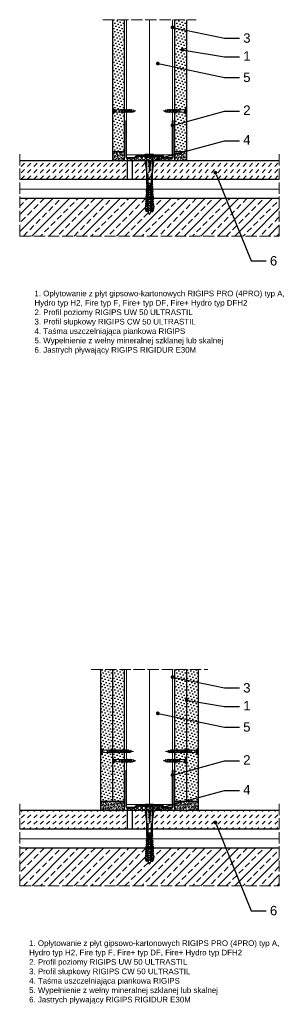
# Model space of a CAD drawing. Header units: millimetres. Extents: x 1487 to 3157, y 557 to 1604.
# Tile 1 of 3: x 1487 to 1769, y 557 to 1604. Entities that reach past the tile are written whole.
import ezdxf
from ezdxf import colors
from ezdxf.entities.mleader import LeaderData, LeaderLine
from ezdxf.math import Vec2, Vec3

# ---------------------------------------------------------------- set-up
doc = ezdxf.new("R2010")
doc.units = ezdxf.units.MM
doc.linetypes.add('ACAD_ISO02W100', pattern=[15, 12, -3])
for name, color, linetype, lineweight in [('_ISOVER WELNA', 7, 'BATTING', 9), ('_RIGIPS AKCESORIA', 7, 'Continuous', 18), ('_RIGIPS G-K', 7, 'Continuous', 25), ('_RIGIPS PROFIL', 7, 'Continuous', 18), ('KRESKOWANIE', 7, 'Continuous', 9), ('OPISY', 7, 'Continuous', 9), ('PRZERYWANA', 7, 'ACAD_ISO02W100', 9)]:
    doc.layers.add(name, color=color, linetype=linetype, lineweight=lineweight)
doc.styles.get("Standard").update_dxf_attribs({"font": 'arial.ttf'})
doc.linetypes.add('BATTING', pattern='A,0.00254,-2.54,[134,ltypeshp.shx,S=2.54,R=0,X=-2.54,Y=0],-5.08,[134,ltypeshp.shx,S=2.54,R=180,X=2.54,Y=0],-2.54', length=10.16254)

# ---------------------------------------------------------------- blocks, each defined once
blk = doc.blocks.new('TN 25')
at = {"layer": '_RIGIPS AKCESORIA'}
for p, q in [((0, -0.8), (0, 7.2)), ((0, 7.2), (0.5, 7.2)), ((0.5, 4.8), (0, 4.8)), ((0, 3.5), (1.8, 3.5)), ((0, 2.8), (1.8, 2.8)), ((0.5, 1.6), (0, 1.6)), ((0.5, 7.2), (0.5, 4.8)), ((0.5, -0.8), (0.5, 1.6)), ((1.8, 3.5), (1.8, 4.2)), ((1.8, 2.8), (1.8, 2.2)), ((3, 4.5), (8.5, 4.5)), ((7.5, 2), (3.5, 2)), ((7.1, 4.5), (7.1, 3.2)), ((8, 2), (7.1, 4.5)), ((7.1, 3.2), (7.6, 1.5)), ((7.6, 1.5), (8, 2)), ((9.4, 2), (8, 2)), ((8.5, 4.5), (8.8, 5)), ((9.6, 1.5), (8.5, 4.5)), ((8.8, 5), (9.9, 2)), ((9, 4.5), (10.1, 4.5)), ((9.9, 2), (9.6, 1.5)), ((11, 2), (9.9, 2)), ((10.1, 4.5), (10.4, 5)), ((11.2, 1.5), (10.1, 4.5)), ((10.4, 5), (11.6, 2)), ((10.6, 4.5), (11.7, 4.5)), ((11.6, 2), (11.2, 1.5)), ((12.6, 2), (11.6, 2)), ((11.7, 4.5), (12, 5)), ((12.8, 1.5), (11.7, 4.5)), ((12, 5), (13.1, 2)), ((12.2, 4.5), (13.2, 4.5)), ((13.1, 2), (12.8, 1.5)), ((14.1, 2), (13.1, 2)), ((13.2, 4.5), (13.5, 5)), ((14.3, 1.5), (13.2, 4.5)), ((13.5, 5), (14.7, 2)), ((13.7, 4.5), (14.8, 4.5)), ((14.7, 2), (14.3, 1.5)), ((15.7, 2), (14.7, 2)), ((14.8, 4.5), (15.1, 5)), ((15.9, 1.5), (14.8, 4.5)), ((15.1, 5), (16.3, 2)), ((15.3, 4.5), (16.4, 4.5)), ((16.3, 2), (15.9, 1.5)), ((17.4, 2), (16.3, 2)), ((16.4, 4.5), (16.7, 5)), ((17.6, 1.5), (16.4, 4.5)), ((16.7, 5), (17.9, 2)), ((16.9, 4.5), (18, 4.5)), ((17.9, 2), (17.6, 1.5)), ((18.9, 2), (17.9, 2)), ((18, 4.5), (18.3, 5)), ((19.1, 1.5), (18, 4.5)), ((18.3, 5), (19.5, 2)), ((18.5, 4.5), (19.7, 4.5)), ((19.5, 2), (19.1, 1.5)), ((19.5, 2), (20.6, 2)), ((19.7, 4.5), (20, 5)), ((20.8, 1.5), (19.7, 4.5)), ((20, 5), (21.1, 2)), ((20.2, 4.5), (20.7, 4.5)), ((20.7, 4.5), (22.3, 4)), ((21.1, 2), (20.8, 1.5)), ((21.1, 2), (21.8, 2.1)), ((21.8, 1.8), (21.7, 3.3)), ((21.7, 3.3), (22.1, 2.4)), ((22.1, 2.4), (21.8, 1.8)), ((22.7, 2.4), (22.1, 2.4)), ((22.3, 4), (22.6, 4.4)), ((22.7, 2.4), (22.3, 4)), ((22.6, 4.4), (23, 2.7)), ((22.7, 3.8), (25, 3.2)), ((23, 2.7), (22.7, 2.4)), ((25, 3.2), (23, 2.7)), ((0, -0.8), (0.5, -0.8))]:
    blk.add_line(p, q, dxfattribs=at)
for centre, major_axis, ratio, start_param, end_param in [((3.1, 7.7), (0.17, 3.2), 0.826134, 1.773653, 3.180586), ((0, 0.9), (0, 3.93), 0.848176, -0.720942, -0.151112), ((3.4, -1.6), (0.28, 3.57), 0.832181, 0.035984, 1.430787), ((-2.7, 15.9), (0, 14.8), 0.848176, 3.399396, 3.475072), ((0.6, 4.6), (0, 2.81), 0.848176, 3.475072, 3.862535), ((1.7, 3.2), (0, 0.895), 0.848176, -1.552777, -0.720942), ((1.7, 3.2), (0, 0.895), 0.848176, 3.862535, 4.730408)]:
    blk.add_ellipse(centre, major_axis=major_axis, ratio=ratio, start_param=start_param, end_param=end_param, dxfattribs=at)
blk = doc.blocks.new('UW 50 ULTRASTIL')
h = blk.add_hatch()
h.set_pattern_fill('ANSI31', color=256, scale=0.5, style=0)
h.paths.add_polyline_path([(-104.5, 0.6), (-104.2, 1.2, -0.286951), (-103.3, 1.8), (-82.4, 1.8), (-76.3, 1.8, -0.286951), (-75.4, 1.2), (-75.1, 0.6, 0.286951), (-74.2, 0), (-65.6, 0, 0.414214), (-64.8, 0.8), (-64.8, 40), (-65.3, 40), (-65.3, 0.8, -0.414214), (-65.6, 0.5), (-73.8, 0.5, -0.286951), (-74.7, 1.1), (-75, 1.8, 0.286951), (-75.9, 2.3), (-103.6, 2.3, 0.286951), (-104.5, 1.8), (-104.9, 1.1, -0.286951), (-105.8, 0.5), (-114, 0.5, -0.414214), (-114.2, 0.8), (-114.2, 40), (-114.8, 40), (-114.8, 0.8, 0.414214), (-114, 0), (-105.4, 0, 0.286951)])
for p, q in [((-114.8, 0.8), (-114.8, 40)), ((-114.8, 40), (-114.2, 40)), ((-114.2, 0.8), (-114.2, 40)), ((-65.3, 0.8), (-65.3, 40)), ((-64.8, 40), (-65.3, 40)), ((-64.8, 0.8), (-64.8, 40)), ((-114, 0.5), (-105.8, 0.5)), ((-114, 0), (-105.4, 0)), ((-104.9, 1.1), (-104.5, 1.8)), ((-104.5, 0.6), (-104.2, 1.2)), ((-103.6, 2.3), (-75.9, 2.3)), ((-103.3, 1.8), (-76.3, 1.8)), ((-75.1, 0.6), (-75.4, 1.2)), ((-74.7, 1.1), (-75, 1.8)), ((-74.2, 0), (-65.6, 0)), ((-73.8, 0.5), (-65.6, 0.5))]:
    blk.add_line(p, q)
for centre, radius, start, end in [((-114, 0.8), 0.8, 180, 270), ((-114, 0.8), 0.25, 180, 270), ((-105.8, 1.6), 1, 270, 334.0435), ((-105.4, 1), 1, 270, 334.0435), ((-103.6, 1.3), 1, 90, 154.0435), ((-103.3, 0.8), 1, 90, 154.0435), ((-76.3, 0.8), 1, 25.9565, 90), ((-75.9, 1.3), 1, 25.9565, 90), ((-74.2, 1), 1, 205.9565, 270), ((-73.8, 1.6), 1, 205.9565, 270), ((-65.6, 0.8), 0.8, 270, 0), ((-65.6, 0.8), 0.25, 270, 0)]:
    blk.add_arc(centre, radius, start, end)
blk = doc.blocks.new('TN 35')
at = {"layer": '_RIGIPS AKCESORIA'}
for p, q in [((0, -0.8), (0, 7.2)), ((0, 7.2), (0.5, 7.2)), ((0.5, 4.8), (0, 4.8)), ((0, 3.5), (1.8, 3.5)), ((0, 2.8), (1.8, 2.8)), ((0.5, 1.6), (0, 1.6)), ((0.5, 7.2), (0.5, 4.8)), ((0.5, -0.8), (0.5, 1.6)), ((1.8, 3.5), (1.8, 4.2)), ((1.8, 2.8), (1.8, 2.2)), ((3, 4.5), (8.5, 4.5)), ((7.5, 2), (3.5, 2)), ((7.1, 4.5), (7.1, 3.2)), ((8, 2), (7.1, 4.5)), ((7.1, 3.2), (7.6, 1.5)), ((7.6, 1.5), (8, 2)), ((9.4, 2), (8, 2)), ((8.5, 4.5), (8.8, 5)), ((9.6, 1.5), (8.5, 4.5)), ((8.8, 5), (9.9, 2)), ((9, 4.5), (10.1, 4.5)), ((9.9, 2), (9.6, 1.5)), ((11, 2), (9.9, 2)), ((10.1, 4.5), (10.4, 5)), ((11.2, 1.5), (10.1, 4.5)), ((10.4, 5), (11.6, 2)), ((10.6, 4.5), (11.7, 4.5)), ((11.6, 2), (11.2, 1.5)), ((12.6, 2), (11.6, 2)), ((11.7, 4.5), (12, 5)), ((12.8, 1.5), (11.7, 4.5)), ((12, 5), (13.1, 2)), ((12.2, 4.5), (13.2, 4.5)), ((13.1, 2), (12.8, 1.5)), ((14.1, 2), (13.1, 2)), ((13.2, 4.5), (13.5, 5)), ((14.3, 1.5), (13.2, 4.5)), ((13.5, 5), (14.7, 2)), ((13.7, 4.5), (14.8, 4.5)), ((14.7, 2), (14.3, 1.5)), ((15.7, 2), (14.7, 2)), ((14.8, 4.5), (15.1, 5)), ((15.9, 1.5), (14.8, 4.5)), ((15.1, 5), (16.3, 2)), ((15.3, 4.5), (16.4, 4.5)), ((16.3, 2), (15.9, 1.5)), ((17.4, 2), (16.3, 2)), ((16.4, 4.5), (16.7, 5)), ((17.6, 1.5), (16.4, 4.5)), ((16.7, 5), (17.9, 2)), ((16.9, 4.5), (18, 4.5)), ((17.9, 2), (17.6, 1.5)), ((18.9, 2), (17.8, 2)), ((18, 4.5), (18.3, 5)), ((19.1, 1.5), (18, 4.5)), ((18.3, 5), (19.5, 2)), ((18.5, 4.5), (19.6, 4.5)), ((19.5, 2), (19.1, 1.5)), ((20.5, 2), (19.4, 2)), ((19.6, 4.5), (19.9, 5)), ((20.7, 1.5), (19.6, 4.5)), ((19.9, 5), (21, 2)), ((20.1, 4.5), (21.1, 4.5)), ((21, 2), (20.7, 1.5)), ((22.1, 2), (21, 2)), ((21.1, 4.5), (21.5, 5)), ((22.3, 1.5), (21.1, 4.5)), ((21.5, 5), (22.6, 2)), ((21.7, 4.5), (22.7, 4.5)), ((22.6, 2), (22.3, 1.5)), ((23.7, 2), (22.6, 2)), ((22.7, 4.5), (23, 5)), ((23.9, 1.5), (22.7, 4.5)), ((23, 5), (24.2, 2)), ((23.2, 4.5), (24.3, 4.5)), ((24.2, 2), (23.9, 1.5)), ((25.2, 2), (24.1, 2)), ((24.3, 4.5), (24.6, 5)), ((25.4, 1.5), (24.3, 4.5)), ((24.6, 5), (25.8, 2)), ((24.8, 4.5), (25.9, 4.5)), ((25.8, 2), (25.4, 1.5)), ((26.8, 2), (25.7, 2)), ((25.9, 4.5), (26.2, 5)), ((27, 1.5), (25.9, 4.5)), ((26.2, 5), (27.3, 2)), ((26.4, 4.5), (27.4, 4.5)), ((27.3, 2), (27, 1.5)), ((28.4, 2), (27.3, 2)), ((27.4, 4.5), (27.8, 5)), ((28.6, 1.5), (27.4, 4.5)), ((27.8, 5), (28.9, 2)), ((28, 4.5), (29.1, 4.5)), ((28.9, 2), (28.6, 1.5)), ((28.9, 2), (30.1, 2)), ((29.1, 4.5), (29.4, 5)), ((30.3, 1.5), (29.1, 4.5)), ((29.4, 5), (30.6, 2)), ((29.7, 4.5), (30.1, 4.5)), ((30.1, 4.5), (31.7, 4)), ((30.6, 2), (30.3, 1.5)), ((30.6, 2), (31.3, 2.1)), ((31.3, 1.8), (31.1, 3.3)), ((31.1, 3.3), (31.6, 2.4)), ((31.6, 2.4), (31.3, 1.8)), ((32.1, 2.4), (31.6, 2.4)), ((31.7, 4), (32, 4.4)), ((32.1, 2.4), (31.7, 4)), ((32, 4.4), (32.5, 2.7)), ((32.5, 2.7), (32.1, 2.4)), ((32.2, 3.8), (35, 3.2)), ((35, 3.2), (32.5, 2.7)), ((0, -0.8), (0.5, -0.8))]:
    blk.add_line(p, q, dxfattribs=at)
for centre, major_axis, ratio, start_param, end_param in [((3.1, 7.7), (0.17, 3.2), 0.826134, 1.773653, 3.180586), ((0, 0.9), (0, 3.93), 0.848176, -0.720942, -0.151112), ((3.4, -1.6), (0.28, 3.57), 0.832181, 0.035984, 1.430787), ((-2.7, 15.9), (0, 14.8), 0.848176, 3.399396, 3.475072), ((0.6, 4.6), (0, 2.81), 0.848176, 3.475072, 3.862535), ((1.7, 3.2), (0, 0.895), 0.848176, -1.552777, -0.720942), ((1.7, 3.2), (0, 0.895), 0.848176, 3.862535, 4.730408)]:
    blk.add_ellipse(centre, major_axis=major_axis, ratio=ratio, start_param=start_param, end_param=end_param, dxfattribs=at)
blk = doc.blocks.new('kolek rozprezny komplet 60')
for p, q in [((393.8, 219.9), (390.8, 218.9)), ((393.7, 217.4), (393.8, 219.9)), ((397.4, 219.7), (393.8, 219.9)), ((443.5, 220), (432.8, 218.5)), ((443.5, 218.5), (443.5, 220)), ((443.5, 220), (444.3, 218.5)), ((450.2, 220), (448.7, 218.5)), ((450.2, 220), (450.2, 211)), ((450.7, 220), (450.2, 220)), ((450.7, 220), (450.7, 211)), ((450.7, 219.4), (451.2, 220)), ((451.2, 220), (451.7, 220)), ((451.2, 220), (451.2, 211)), ((451.7, 220), (451.7, 211)), ((390.7, 217), (390.8, 218.9)), ((393.8, 218.8), (390.7, 218)), ((393.2, 216.9), (390.7, 217)), ((393.2, 214), (390.7, 213.9)), ((390.7, 213.9), (390.8, 212)), ((393.8, 212.1), (390.7, 212.9)), ((393.8, 211.1), (390.8, 212)), ((391.7, 217), (392.7, 217)), ((392.7, 217), (391.7, 214)), ((391.7, 214), (391.7, 213.5)), ((391.7, 213.5), (392.1, 214)), ((392.7, 217), (392.1, 214)), ((393.1, 217), (392.1, 214)), ((392.1, 214), (393.7, 214)), ((392.7, 217), (393, 217.5)), ((393.1, 217), (393, 217.5)), ((393.1, 217), (394.7, 217)), ((420.5, 216.6), (393.7, 218)), ((417.4, 216.1), (393.7, 217.4)), ((394.7, 217), (393.7, 214)), ((417.4, 214.8), (393.7, 213.5)), ((420.5, 214.4), (393.7, 212.9)), ((393.7, 214), (393.7, 213.5)), ((393.7, 213.5), (393.8, 211.1)), ((393.8, 213.6), (394.1, 214)), ((397.4, 211.2), (393.8, 211.1)), ((394.7, 217), (394.1, 214)), ((395.1, 217), (394.1, 214)), ((394.1, 214), (396.1, 214)), ((394.7, 217), (394.9, 217.3)), ((395.1, 217), (395.1, 217.3)), ((395.1, 217), (397.1, 217)), ((397.1, 217), (396.1, 214)), ((396.1, 214), (396.1, 213.7)), ((396.3, 213.7), (396.5, 214)), ((397.1, 217), (396.5, 214)), ((397.5, 217), (396.5, 214)), ((396.5, 214), (398.5, 214)), ((397.1, 217), (397.2, 217.2)), ((397.3, 217.8), (397.4, 219.7)), ((397.3, 213.1), (397.4, 211.2)), ((397.5, 217), (397.5, 217.2)), ((397.5, 217), (399.5, 217)), ((397.7, 217.1), (397.7, 217.7)), ((397.7, 213.8), (397.7, 213.2)), ((399, 219.6), (397.8, 219)), ((399, 211.3), (397.8, 211.9)), ((398.5, 217.1), (398.5, 217.7)), ((399.5, 217), (398.5, 214)), ((398.5, 214), (398.5, 213.8)), ((398.5, 213.8), (398.5, 213.2)), ((398.8, 213.8), (398.9, 214)), ((398.9, 217.7), (399, 219.6)), ((399.5, 217), (398.9, 214)), ((399.9, 217), (398.9, 214)), ((398.9, 214), (400.9, 214)), ((398.9, 213.2), (399, 211.3)), ((399.8, 219.5), (399, 219.6)), ((399.8, 211.4), (399, 211.3)), ((399.5, 217), (399.5, 217)), ((399.7, 217.6), (399.8, 219.5)), ((399.7, 213.3), (399.8, 211.4)), ((399.9, 217), (401.4, 217)), ((399.9, 217), (399.9, 217)), ((400.1, 217), (400.1, 217.6)), ((400.1, 213.9), (400.1, 213.3)), ((401.4, 219.5), (400.2, 218.8)), ((401.4, 211.4), (400.2, 212.1)), ((400.9, 217), (400.9, 217.6)), ((401.9, 216.9), (400.9, 214)), ((400.9, 214), (400.9, 213.9)), ((400.9, 213.9), (400.9, 213.3)), ((401.3, 217.6), (401.4, 219.5)), ((401.9, 216.9), (401.3, 214)), ((402.3, 216.9), (401.3, 214)), ((401.3, 214), (401.4, 214)), ((401.3, 213.9), (401.3, 214)), ((401.3, 213.3), (401.4, 211.4)), ((402.2, 219.4), (401.4, 219.5)), ((402.2, 211.5), (401.4, 211.4)), ((402.1, 217.5), (402.2, 219.4)), ((402.1, 213.4), (402.2, 211.5)), ((402.5, 216.9), (402.5, 217.5)), ((402.5, 214), (402.5, 213.4)), ((403.8, 219.3), (402.6, 218.7)), ((403.8, 211.6), (402.6, 212.2)), ((403.3, 216.9), (403.3, 217.5)), ((404.2, 216.8), (403.3, 214.1)), ((403.3, 214), (403.3, 213.5)), ((403.7, 217.4), (403.8, 219.3)), ((404.2, 216.8), (403.7, 214.1)), ((404.6, 216.8), (403.7, 214.1)), ((403.7, 213.5), (403.8, 211.6)), ((404.6, 219.3), (403.8, 219.3)), ((404.6, 211.6), (403.8, 211.6)), ((404.5, 217.4), (404.6, 219.3)), ((404.5, 213.5), (404.6, 211.6)), ((404.9, 216.8), (404.9, 217.4)), ((404.9, 214.1), (404.9, 213.5)), ((406.2, 219.2), (405, 218.6)), ((406.2, 211.7), (405, 212.3)), ((405.7, 216.7), (405.7, 217.3)), ((405.7, 214.2), (405.7, 213.6)), ((406.6, 216.7), (405.8, 214.2)), ((406.1, 217.3), (406.2, 219.2)), ((406.6, 216.7), (406.1, 214.2)), ((406.1, 213.6), (406.2, 211.7)), ((407, 219.2), (406.2, 219.2)), ((407, 216.7), (406.2, 214.2)), ((407, 211.7), (406.2, 211.7)), ((406.9, 217.3), (407, 219.2)), ((406.9, 213.6), (407, 211.7)), ((407.3, 216.6), (407.3, 217.2)), ((407.3, 214.3), (407.3, 213.7)), ((408.6, 219.1), (407.4, 218.5)), ((408.6, 211.8), (407.4, 212.4)), ((408.1, 216.6), (408.1, 217.2)), ((408.1, 214.3), (408.1, 213.7)), ((408.9, 216.6), (408.2, 214.3)), ((408.5, 217.2), (408.6, 219.1)), ((409, 216.6), (408.5, 214.3)), ((408.5, 213.7), (408.6, 211.8)), ((409.4, 219), (408.6, 219.1)), ((409.3, 216.5), (408.6, 214.3)), ((409.4, 211.9), (408.6, 211.8)), ((409.3, 217.1), (409.4, 219)), ((409.3, 213.8), (409.4, 211.9)), ((409.7, 216.5), (409.7, 217.1)), ((409.7, 214.4), (409.7, 213.8)), ((411, 219), (409.8, 218.3)), ((411, 212), (409.8, 212.6)), ((410.5, 216.5), (410.5, 217.1)), ((410.5, 214.4), (410.5, 213.8)), ((411.3, 216.4), (410.6, 214.4)), ((410.9, 217.1), (411, 219)), ((410.9, 213.8), (411, 212)), ((411.4, 216.4), (411, 214.5)), ((411.7, 216.4), (411, 214.5)), ((412.6, 218.9), (411.4, 218.3)), ((412.6, 212), (411.4, 212.6)), ((412.1, 216.4), (412.1, 217)), ((412.1, 214.5), (412.1, 213.9)), ((412.5, 217), (412.6, 218.9)), ((412.5, 213.9), (412.6, 212)), ((413.4, 218.8), (412.6, 218.9)), ((413.4, 212.1), (412.6, 212)), ((412.9, 216.3), (412.9, 216.9)), ((412.9, 214.6), (412.9, 214)), ((413.7, 216.3), (413.1, 214.6)), ((413.3, 216.9), (413.4, 218.8)), ((413.3, 214), (413.4, 212.1)), ((413.7, 216.3), (413.4, 214.6)), ((414.1, 216.3), (413.5, 214.6)), ((415, 218.7), (413.8, 218.1)), ((415, 212.2), (413.8, 212.8)), ((414.5, 216.3), (414.5, 216.9)), ((414.5, 214.6), (414.5, 214)), ((414.9, 216.8), (415, 218.7)), ((414.9, 214.1), (415, 212.2)), ((415.8, 218.7), (415, 218.7)), ((415.8, 212.2), (415, 212.2)), ((415.3, 216.2), (415.3, 216.8)), ((415.3, 214.7), (415.3, 214.1)), ((416, 216.2), (415.5, 214.7)), ((415.7, 216.8), (415.8, 218.7)), ((415.7, 214.1), (415.8, 212.2)), ((416.1, 216.2), (415.8, 214.7)), ((416.4, 216.2), (415.9, 214.7)), ((417.4, 218.6), (416.2, 218)), ((417.4, 212.3), (416.2, 212.9)), ((417.3, 216.7), (417.4, 218.6)), ((417.3, 214.2), (417.4, 212.3)), ((418.2, 218.6), (417.4, 218.6)), ((418.2, 212.3), (417.4, 212.3)), ((418.2, 215.6), (418, 214.9)), ((418.1, 216.7), (418.2, 218.6)), ((418.1, 214.2), (418.2, 212.3)), ((419.8, 218.5), (418.6, 217.9)), ((419.8, 212.4), (418.6, 213)), ((419.7, 216.6), (419.8, 218.5)), ((431.4, 218), (419.7, 218)), ((430.2, 217.2), (419.7, 217.2)), ((419.7, 214.3), (419.8, 212.4)), ((430.2, 213.8), (419.7, 213.8)), ((431.4, 213), (419.7, 213)), ((448.7, 218.5), (419.8, 218.5)), ((448.7, 212.5), (419.8, 212.5)), ((420.5, 217.2), (420.5, 213.8)), ((420.7, 217.2), (420.7, 213.8)), ((420.9, 217.2), (420.9, 213.8)), ((444.3, 216.4), (432.8, 215.5)), ((432.8, 215.5), (443.5, 215.5)), ((444.3, 214.5), (432.8, 215.5)), ((443.5, 211), (432.8, 212.5)), ((444.3, 216.4), (443.5, 215.5)), ((444.3, 214.5), (443.5, 215.5)), ((443.5, 212.5), (443.5, 211)), ((443.5, 211), (444.3, 212.5)), ((444.3, 214.5), (444.3, 216.4)), ((448.7, 218.5), (448.7, 212.5)), ((448.7, 217), (448.7, 214)), ((450.2, 211), (448.7, 212.5)), ((450.7, 211), (450.2, 211)), ((450.7, 211.6), (451.2, 211)), ((451.2, 211), (451.7, 211))]:
    blk.add_line(p, q)
for centre, radius, start, end in [((393.4, 206.2), 10.9, 99.2038, 121.9083), ((393.4, 224.7), 10.9, 238.0917, 260.7962), ((393.7, 216.9), 0.5, 87, 177), ((393.7, 214), 0.5, 183, 273), ((397.7, 219.2), 0.3, 177, 297), ((397.7, 211.7), 0.3, 63, 183), ((400.1, 219.1), 0.3, 177, 297), ((400.1, 211.8), 0.3, 63, 183), ((402.5, 219), 0.3, 177, 297), ((402.5, 211.9), 0.3, 63, 183), ((404.9, 218.9), 0.3, 177, 297), ((404.9, 212), 0.3, 63, 183), ((407.3, 218.7), 0.3, 177, 297), ((407.3, 212.2), 0.3, 63, 183), ((409.7, 218.6), 0.3, 177, 297), ((409.7, 212.3), 0.3, 63, 183), ((411.3, 218.5), 0.3, 177, 297), ((411.3, 212.4), 0.3, 63, 183), ((413.7, 218.4), 0.3, 177, 297), ((413.7, 212.5), 0.3, 63, 183), ((416.1, 218.3), 0.3, 177, 297), ((416.1, 212.6), 0.3, 63, 183), ((417.5, 215.5), 0.682, 255.8604, 104.1386), ((418.5, 218.2), 0.3, 177, 297), ((418.5, 212.7), 0.3, 63, 183), ((422.7, 217), 1, 90, 168.463), ((422.7, 214), 1, 191.537, 270), ((430.2, 218.5), 1.3, 270, 0), ((430.2, 212.5), 1.3, 0, 90)]:
    blk.add_arc(centre, radius, start, end)
blk = doc.blocks.new('_Dot')
at = {"color": 0, "linetype": 'ByBlock', "lineweight": -2}
blk.add_line((-0.5, 0), (-1, 0), dxfattribs=at)
at = {"color": 0, "linetype": 'ByBlock', "const_width": 0.5}
blk.add_lwpolyline([(-0.25, 0, 1), (0.25, 0, 1)], format="xyb", close=True, dxfattribs=at)

msp = doc.modelspace()

# ---------------------------------------------------------------- hatches: boundary and pattern name
at = {"layer": '_RIGIPS G-K'}
h = msp.add_hatch(dxfattribs=at)
h.set_pattern_fill('DOTS', color=256, scale=2, angle=45, style=0)
h.set_pattern_definition([(45, (-1.5, 20), (-1.122532, 3.367596), [0, -3.175])])
h.paths.add_polyline_path([(1597.8, 1604.1), (1585.3, 1604.1), (1585.3, 1464.1), (1597.8, 1464.1)])
h = msp.add_hatch(dxfattribs=at)
h.set_pattern_fill('DOTS', color=256, scale=2, angle=45, style=0)
h.set_pattern_definition([(45, (1.5, 20), (-1.122532, 3.367596), [0, -3.175])])
h.paths.add_polyline_path([(1664.3, 1604.1), (1651.8, 1604.1), (1651.8, 1464.1), (1664.3, 1464.1)])
h = msp.add_hatch(dxfattribs=at)
h.set_pattern_fill('AR-SAND', color=256, scale=0.05, style=0)
h.set_pattern_definition([(37.5, (-1.5, 20), (-0.0800016, 2.4470662), [0, -1.9304, 0, -2.159, 0, -2.06375]), (7.5, (-1.5, 20), (2.2476164, 3.5841255), [0, -1.0414, 0, -1.7399, 0, -0.66675]), (327.5, (-3.062, 20), (3.9549619, 0.007186), [0, -0.635, 0, -2.286, 0, -2.9845]), (317.5, (-3.062, 20), (3.817782, 1.1146466), [0, -0.3175, 0, -1.4986, 0, -1.7145])])
h.paths.add_polyline_path([(1597.8, 1464.1), (1585.3, 1464.1), (1585.3, 1454.1), (1597.8, 1454.1)])
h = msp.add_hatch(dxfattribs=at)
h.set_pattern_fill('AR-SAND', color=256, scale=0.05, style=0)
h.set_pattern_definition([(37.5, (1.5, 20), (-0.0800016, 2.4470662), [0, -1.9304, 0, -2.159, 0, -2.06375]), (7.5, (1.5, 20), (2.2476164, 3.5841255), [0, -1.0414, 0, -1.7399, 0, -0.66675]), (327.5, (-0.062, 20), (3.9549619, 0.007186), [0, -0.635, 0, -2.286, 0, -2.9845]), (317.5, (-0.062, 20), (3.817782, 1.1146466), [0, -0.3175, 0, -1.4986, 0, -1.7145])])
h.paths.add_polyline_path([(1664.3, 1464.1), (1651.8, 1464.1), (1651.8, 1454.1), (1664.3, 1454.1)])
h = msp.add_hatch(dxfattribs=at)
h.set_pattern_fill('DOTS', color=256, scale=2, angle=45, style=0)
h.set_pattern_definition([(45, (-14, -670.7743), (-1.122532, 3.367596), [0, -3.175])])
h.paths.add_polyline_path([(1585.3, 913.4), (1572.8, 913.4), (1572.8, 773.4), (1585.3, 773.4)])
h = msp.add_hatch(dxfattribs=at)
h.set_pattern_fill('DOTS', color=256, scale=2, angle=45, style=0)
h.set_pattern_definition([(45, (-1.5, -670.7743), (-1.122532, 3.367596), [0, -3.175])])
h.paths.add_polyline_path([(1597.8, 913.4), (1585.3, 913.4), (1585.3, 773.4), (1597.8, 773.4)])
h = msp.add_hatch(dxfattribs=at)
h.set_pattern_fill('DOTS', color=256, scale=2, angle=45, style=0)
h.set_pattern_definition([(45, (1.5, -670.7743), (-1.122532, 3.367596), [0, -3.175])])
h.paths.add_polyline_path([(1664.3, 913.4), (1651.8, 913.4), (1651.8, 773.4), (1664.3, 773.4)])
h = msp.add_hatch(dxfattribs=at)
h.set_pattern_fill('DOTS', color=256, scale=2, angle=45, style=0)
h.set_pattern_definition([(45, (14, -670.7743), (-1.122532, 3.367596), [0, -3.175])])
h.paths.add_polyline_path([(1676.8, 913.4), (1664.3, 913.4), (1664.3, 773.4), (1676.8, 773.4)])
h = msp.add_hatch(dxfattribs=at)
h.set_pattern_fill('AR-SAND', color=256, scale=0.05, style=0)
h.set_pattern_definition([(37.5, (-1.5, -362.7134), (-0.0800016, 2.4470662), [0, -1.9304, 0, -2.159, 0, -2.06375]), (7.5, (-1.5, -362.7134), (2.2476164, 3.5841255), [0, -1.0414, 0, -1.7399, 0, -0.66675]), (327.5, (-3.062, -362.7134), (3.9549619, 0.007186), [0, -0.635, 0, -2.286, 0, -2.9845]), (317.5, (-3.062, -362.7134), (3.817782, 1.1146466), [0, -0.3175, 0, -1.4986, 0, -1.7145])])
h.paths.add_polyline_path([(1597.8, 773.4), (1572.8, 773.4), (1572.8, 763.4), (1597.8, 763.4)])
h = msp.add_hatch(dxfattribs=at)
h.set_pattern_fill('AR-SAND', color=256, scale=0.05, style=0)
h.set_pattern_definition([(37.5, (1.5, -362.7134), (-0.0800016, 2.4470662), [0, -1.9304, 0, -2.159, 0, -2.06375]), (7.5, (1.5, -362.7134), (2.2476164, 3.5841255), [0, -1.0414, 0, -1.7399, 0, -0.66675]), (327.5, (-0.062, -362.7134), (3.9549619, 0.007186), [0, -0.635, 0, -2.286, 0, -2.9845]), (317.5, (-0.062, -362.7134), (3.817782, 1.1146466), [0, -0.3175, 0, -1.4986, 0, -1.7145])])
h.paths.add_polyline_path([(1676.8, 773.4), (1651.8, 773.4), (1651.8, 763.4), (1676.8, 763.4)])
at = {"layer": 'KRESKOWANIE'}
h = msp.add_hatch(dxfattribs=at)
h.set_pattern_fill('ANSI37', color=256, angle=90, style=0)
h.set_pattern_definition([(135, (2e-13, 20), (-2.245064, -2.245064), []), (225, (2e-13, 20), (2.245064, -2.245064), [])])
h.paths.add_polyline_path([(1648.4, 1457.1), (1640.4, 1457.1, -0.286951), (1639.5, 1457.7), (1639.2, 1458.4, 0.286951), (1638.3, 1458.9), (1611.3, 1458.9, 0.286951), (1610.4, 1458.4), (1610, 1457.7, -0.286951), (1609.1, 1457.1), (1601.2, 1457.1), (1601.2, 1454.1), (1648.4, 1454.1)])
h = msp.add_hatch(dxfattribs=at)
h.set_pattern_fill('DASH', color=256, scale=1.5, angle=45, style=0)
h.paths.add_polyline_path([(1606.2, 1454.1), (1606.2, 1434.1), (1762.8, 1434.1), (1762.8, 1454.1)])
h.paths.add_polyline_path([(1601.2, 1434.1), (1601.2, 1454.1), (1486.8, 1454.1), (1486.8, 1434.1)])
h = msp.add_hatch(dxfattribs=at)
h.set_pattern_fill('ANSI33', color=256, scale=2, style=0)
h.paths.add_polyline_path([(1762.8, 1414.1), (1486.8, 1414.1), (1486.8, 1374.1), (1762.8, 1374.1)])
h = msp.add_hatch(dxfattribs=at)
h.set_pattern_fill('ANSI37', color=256, angle=90, style=0)
h.set_pattern_definition([(135, (2e-13, -670.7743), (-2.245064, -2.245064), []), (225, (2e-13, -670.7743), (2.245064, -2.245064), [])])
h.paths.add_polyline_path([(1648.4, 766.4), (1640.4, 766.4, -0.286951), (1639.5, 766.9), (1639.2, 767.6, 0.286951), (1638.3, 768.2), (1611.3, 768.2, 0.286951), (1610.4, 767.6), (1610, 766.9, -0.286951), (1609.1, 766.4), (1601.2, 766.4), (1601.2, 763.4), (1648.4, 763.4)])
h = msp.add_hatch(dxfattribs=at)
h.set_pattern_fill('DASH', color=256, scale=1.5, angle=45, style=0)
h.set_pattern_definition([(45, (0, -382.7134), (4e-16, 6.735192), [4.7625, -4.7625])])
h.paths.add_polyline_path([(1606.2, 763.4), (1606.2, 743.4), (1762.8, 743.4), (1762.8, 763.4)])
h.paths.add_polyline_path([(1601.2, 743.4), (1601.2, 763.4), (1486.8, 763.4), (1486.8, 743.4)])
h = msp.add_hatch(dxfattribs=at)
h.set_pattern_fill('ANSI33', color=256, scale=2, style=0)
h.set_pattern_definition([(45, (0, -690.774), (-8.980256, 8.980256), []), (45, (8.98, -690.774), (-8.980256, 8.980256), [6.35, -3.175])])
h.paths.add_polyline_path([(1762.8, 723.4), (1486.8, 723.4), (1486.8, 683.4), (1762.8, 683.4)])

# ---------------------------------------------------------------- linework, layer by layer
for p, q in [((1762.8, 1454.1), (1486.8, 1454.1)), ((1601.2, 1454.1), (1601.2, 1434.1)), ((1606.2, 1454.1), (1606.2, 1434.1)), ((1762.8, 1434.1), (1486.8, 1434.1)), ((1762.8, 1414.1), (1486.8, 1414.1)), ((1762.8, 763.4), (1486.8, 763.4)), ((1601.2, 763.4), (1601.2, 743.4)), ((1606.2, 763.4), (1606.2, 743.4)), ((1762.8, 743.4), (1486.8, 743.4)), ((1762.8, 723.4), (1486.8, 723.4))]:
    msp.add_line(p, q)
at = {"layer": '_ISOVER WELNA', "ltscale": 2.4}
for p, q in [((1624.8, 1604.1), (1624.8, 1459.5)), ((1624.8, 913.4), (1624.8, 768.7))]:
    msp.add_line(p, q, dxfattribs=at)
at = {"layer": '_ISOVER WELNA', "ltscale": 0.95}
for p, q in [((1486.8, 1424.1), (1762.8, 1424.1)), ((1486.8, 733.4), (1762.8, 733.4))]:
    msp.add_line(p, q, dxfattribs=at)
at = {"layer": '_RIGIPS G-K'}
for p, q in [((1585.3, 1604.1), (1585.3, 1454.1)), ((1597.8, 1604.1), (1597.8, 1454.1)), ((1651.8, 1454.1), (1651.8, 1604.1)), ((1664.3, 1454.1), (1664.3, 1604.1)), ((1585.3, 1464.1), (1597.8, 1464.1)), ((1651.8, 1464.1), (1664.3, 1464.1)), ((1664.3, 1454.1), (1651.8, 1454.1)), ((1572.8, 913.4), (1572.8, 763.4)), ((1585.3, 913.4), (1585.3, 773.4)), ((1597.8, 913.4), (1597.8, 763.4)), ((1651.8, 763.4), (1651.8, 913.4)), ((1664.3, 773.4), (1664.3, 913.4)), ((1676.8, 763.4), (1676.8, 913.4)), ((1572.8, 773.4), (1597.8, 773.4)), ((1651.8, 773.4), (1676.8, 773.4))]:
    msp.add_line(p, q, dxfattribs=at)
at = {"layer": '_RIGIPS PROFIL', "lineweight": 9}
for p, q in [((1600.4, 1604.1), (1600.4, 1460.5)), ((1649.2, 1604.1), (1649.2, 1460.5)), ((1649.2, 1460.5), (1600.4, 1460.5)), ((1600.4, 913.4), (1600.4, 769.7)), ((1649.2, 913.4), (1649.2, 769.7)), ((1649.2, 769.7), (1600.4, 769.7))]:
    msp.add_line(p, q, dxfattribs=at)
at = {"layer": 'KRESKOWANIE'}
for p, q in [((1601.2, 1457.1), (1601.2, 1454.1)), ((1648.4, 1457.1), (1648.4, 1454.1)), ((1601.2, 766.4), (1601.2, 763.4)), ((1648.4, 766.4), (1648.4, 763.4))]:
    msp.add_line(p, q, dxfattribs=at)
at = {"layer": 'PRZERYWANA'}
for p, q in [((1575.3, 1604.1), (1674.3, 1604.1)), ((1486.8, 1374.1), (1486.8, 1464.1)), ((1762.8, 1374.1), (1762.8, 1464.1)), ((1486.8, 1374.1), (1762.8, 1374.1)), ((1562.8, 913.4), (1686.8, 913.4)), ((1486.8, 683.4), (1486.8, 773.4)), ((1762.8, 683.4), (1762.8, 773.4)), ((1486.8, 683.4), (1762.8, 683.4))]:
    msp.add_line(p, q, dxfattribs=at)

# ---------------------------------------------------------------- block references
for p in [(1714.6, 1457.1), (1714.6, 766.4)]:
    msp.add_blockref('UW 50 ULTRASTIL', p)
at = {"rotation": 90}
for p in [(1840.2, 1009.4), (1840.2, 318.6)]:
    msp.add_blockref('kolek rozprezny komplet 60', p, dxfattribs=at)
at = {"layer": '_RIGIPS AKCESORIA'}
for name, p in [('TN 25', (1585.3, 1503.9)), ('TN 35', (1572.8, 823.1)), ('TN 25', (1585.3, 813.1))]:
    msp.add_blockref(name, p, dxfattribs=at)
at = {"layer": '_RIGIPS AKCESORIA', "xscale": -1}
for name, p in [('TN 25', (1664.3, 1503.9)), ('TN 35', (1676.8, 823.1)), ('TN 25', (1664.3, 813.1))]:
    msp.add_blockref(name, p, dxfattribs=at)

# ---------------------------------------------------------------- texts
at = {"char_height": 6, "attachment_point": 1}
for insert, width in [((1502.5, 1316.1), 270.39), ((1496.8, 625.4), 268.394)]:
    msp.add_mtext('1. Opłytowanie z płyt gipsowo-kartonowych RIGIPS PRO (4PRO) typ A, Hydro typ H2, Fire typ F, Fire+ typ DF, Fire+ Hydro typ DFH2\\P2. Profil poziomy RIGIPS UW 50 ULTRASTIL\\P3. Profil słupkowy RIGIPS CW 50 ULTRASTIL\\P4. Taśma uszczelniająca piankowa RIGIPS\\P5. Wypełnienie z wełny mineralnej szklanej lub skalnej\\P6. Jastrych pływający RIGIPS RIGIDUR E30M', dxfattribs=dict(at, insert=insert, width=width))

# ---------------------------------------------------------------- leaders
at = {"layer": 'OPISY'}
ml = msp.add_multileader_mtext('Standard', dxfattribs=at)
ml.set_content('3', color=256)
ml.set_leader_properties()
ml.set_arrow_properties(name='DOT')
ml.build(insert=Vec2(0, 0))
ctx = ml.context
ctx.base_point, ctx.char_height, ctx.landing_gap_size, ctx.plane_origin = Vec3(1720.4, 1584.5), 10, 4, Vec3(1527.8, 1728.2)
notes = []
notes.append((ctx, [(0, (1, 1, 0), (1704.4, 1584.5), (1, 0), 16, [(0, [(1649.2, 1596)], 0, [])])]))
ctx.mtext.insert, ctx.mtext.flow_direction = Vec3(1724.4, 1589.6), 5
ml = msp.add_multileader_mtext('Standard', dxfattribs=at)
ml.set_content('1', color=256)
ml.set_leader_properties()
ml.set_arrow_properties(name='DOT')
ml.build(insert=Vec2(0, 0))
ctx = ml.context
ctx.base_point, ctx.char_height, ctx.landing_gap_size, ctx.plane_origin = Vec3(1720.4, 1564.5), 10, 4, Vec3(1527.8, 1708.2)
notes.append((ctx, [(0, (1, 1, 0), (1704.4, 1564.5), (1, 0), 16, [(0, [(1659.8, 1572.1)], 0, [])])]))
ctx.mtext.insert, ctx.mtext.flow_direction = Vec3(1724.4, 1570.5), 5
ml = msp.add_multileader_mtext('Standard', dxfattribs=at)
ml.set_content('5', color=256)
ml.set_leader_properties()
ml.set_arrow_properties(name='DOT')
ml.build(insert=Vec2(0, 0))
ctx = ml.context
ctx.base_point, ctx.char_height, ctx.landing_gap_size, ctx.plane_origin = Vec3(1720.4, 1542.8), 10, 4, Vec3(1527.8, 1686.5)
notes.append((ctx, [(0, (1, 1, 0), (1704.4, 1542.8), (1, 0), 16, [(0, [(1633.6, 1557.5)], 0, [])])]))
ctx.mtext.insert, ctx.mtext.flow_direction = Vec3(1724.4, 1547.9), 5
ml = msp.add_multileader_mtext('Standard', dxfattribs=at)
ml.set_content('2', color=256)
ml.set_leader_properties()
ml.set_arrow_properties(name='DOT')
ml.build(insert=Vec2(0, 0))
ctx = ml.context
ctx.base_point, ctx.char_height, ctx.landing_gap_size, ctx.plane_origin = Vec3(1720.4, 1506.9), 10, 4, Vec3(1527.8, 1650.6)
notes.append((ctx, [(0, (1, 1, 0), (1704.4, 1506.9), (1, 0), 16, [(0, [(1649.2, 1491.8)], 0, [])])]))
ctx.mtext.insert, ctx.mtext.flow_direction = Vec3(1724.4, 1512.9), 5
ml = msp.add_multileader_mtext('Standard', dxfattribs=at)
ml.set_content('4', color=256)
ml.set_leader_properties()
ml.set_arrow_properties(name='DOT')
ml.build(insert=Vec2(0, 0))
ctx = ml.context
ctx.base_point, ctx.char_height, ctx.landing_gap_size, ctx.plane_origin = Vec3(1720.4, 1475.4), 10, 4, Vec3(1527.8, 1619)
notes.append((ctx, [(0, (1, 1, 0), (1704.4, 1475.4), (1, 0), 16, [(0, [(1633.6, 1456.2)], 0, [])])]))
ctx.mtext.insert, ctx.mtext.flow_direction = Vec3(1724.4, 1481.4), 5
ml = msp.add_multileader_mtext('Standard', dxfattribs=at)
ml.set_content('6', color=256)
ml.set_leader_properties()
ml.set_arrow_properties(name='DOT')
ml.build(insert=Vec2(0, 0))
ctx = ml.context
ctx.base_point, ctx.char_height, ctx.landing_gap_size, ctx.plane_origin = Vec3(1748.8, 1347.7), 10, 4, Vec3(1556.2, 1491.4)
notes.append((ctx, [(0, (1, 1, 0), (1732.8, 1347.7), (1, 0), 16, [(0, [(1694.8, 1441.5)], 0, [])])]))
ctx.mtext.insert, ctx.mtext.flow_direction = Vec3(1752.8, 1352.8), 5
ml = msp.add_multileader_mtext('Standard', dxfattribs=at)
ml.set_content('3', color=256)
ml.set_leader_properties()
ml.set_arrow_properties(name='DOT')
ml.build(insert=Vec2(0, 0))
ctx = ml.context
ctx.base_point, ctx.char_height, ctx.landing_gap_size, ctx.plane_origin = Vec3(1720.4, 893.7), 10, 4, Vec3(1527.8, 1037.4)
notes.append((ctx, [(0, (1, 1, 0), (1704.4, 893.7), (1, 0), 16, [(0, [(1649.2, 905.2)], 0, [])])]))
ctx.mtext.insert, ctx.mtext.flow_direction = Vec3(1724.4, 898.8), 5
ml = msp.add_multileader_mtext('Standard', dxfattribs=at)
ml.set_content('1', color=256)
ml.set_leader_properties()
ml.set_arrow_properties(name='DOT')
ml.build(insert=Vec2(0, 0))
ctx = ml.context
ctx.base_point, ctx.char_height, ctx.landing_gap_size, ctx.plane_origin = Vec3(1720.4, 873.8), 10, 4, Vec3(1527.8, 1017.4)
notes.append((ctx, [(0, (1, 1, 0), (1704.4, 873.8), (1, 0), 16, [(0, [(1664.3, 880.6)], 0, [])])]))
ctx.mtext.insert, ctx.mtext.flow_direction = Vec3(1724.4, 879.8), 5
ml = msp.add_multileader_mtext('Standard', dxfattribs=at)
ml.set_content('5', color=256)
ml.set_leader_properties()
ml.set_arrow_properties(name='DOT')
ml.build(insert=Vec2(0, 0))
ctx = ml.context
ctx.base_point, ctx.char_height, ctx.landing_gap_size, ctx.plane_origin = Vec3(1720.4, 852.1), 10, 4, Vec3(1527.8, 995.7)
notes.append((ctx, [(0, (1, 1, 0), (1704.4, 852.1), (1, 0), 16, [(0, [(1633.6, 866.7)], 0, [])])]))
ctx.mtext.insert, ctx.mtext.flow_direction = Vec3(1724.4, 857.2), 5
ml = msp.add_multileader_mtext('Standard', dxfattribs=at)
ml.set_content('2', color=256)
ml.set_leader_properties()
ml.set_arrow_properties(name='DOT')
ml.build(insert=Vec2(0, 0))
ctx = ml.context
ctx.base_point, ctx.char_height, ctx.landing_gap_size, ctx.plane_origin = Vec3(1720.4, 816.2), 10, 4, Vec3(1527.8, 959.8)
notes.append((ctx, [(0, (1, 1, 0), (1704.4, 816.2), (1, 0), 16, [(0, [(1649.2, 801)], 0, [])])]))
ctx.mtext.insert, ctx.mtext.flow_direction = Vec3(1724.4, 822.2), 5
ml = msp.add_multileader_mtext('Standard', dxfattribs=at)
ml.set_content('4', color=256)
ml.set_leader_properties()
ml.set_arrow_properties(name='DOT')
ml.build(insert=Vec2(0, 0))
ctx = ml.context
ctx.base_point, ctx.char_height, ctx.landing_gap_size, ctx.plane_origin = Vec3(1720.4, 784.6), 10, 4, Vec3(1527.8, 928.3)
notes.append((ctx, [(0, (1, 1, 0), (1704.4, 784.6), (1, 0), 16, [(0, [(1633.6, 765.4)], 0, [])])]))
ctx.mtext.insert, ctx.mtext.flow_direction = Vec3(1724.4, 790.6), 5
ml = msp.add_multileader_mtext('Standard', dxfattribs=at)
ml.set_content('6', color=256)
ml.set_leader_properties()
ml.set_arrow_properties(name='DOT')
ml.build(insert=Vec2(0, 0))
ctx = ml.context
ctx.base_point, ctx.char_height, ctx.landing_gap_size, ctx.plane_origin = Vec3(1748.8, 656.9), 10, 4, Vec3(1556.2, 800.6)
notes.append((ctx, [(0, (1, 1, 0), (1732.8, 656.9), (1, 0), 16, [(0, [(1694.8, 750.7)], 0, [])])]))
ctx.mtext.insert, ctx.mtext.flow_direction = Vec3(1752.8, 662), 5
for ctx, leaders in notes:
    for number, flags, end, landing, length, lines in leaders:
        leader = LeaderData()
        leader.index, (leader.has_last_leader_line, leader.has_dogleg_vector, leader.attachment_direction) = number, flags
        leader.last_leader_point, leader.dogleg_vector, leader.dogleg_length = Vec3(end), Vec3(landing), length
        for number, points, colour, breaks in lines:
            line = LeaderLine()
            line.index, line.vertices, line.color, line.breaks = number, Vec3.list(points), colors.encode_raw_color(colour), breaks
            leader.lines.append(line)
        ctx.leaders.append(leader)

doc.saveas('drawing.dxf')
